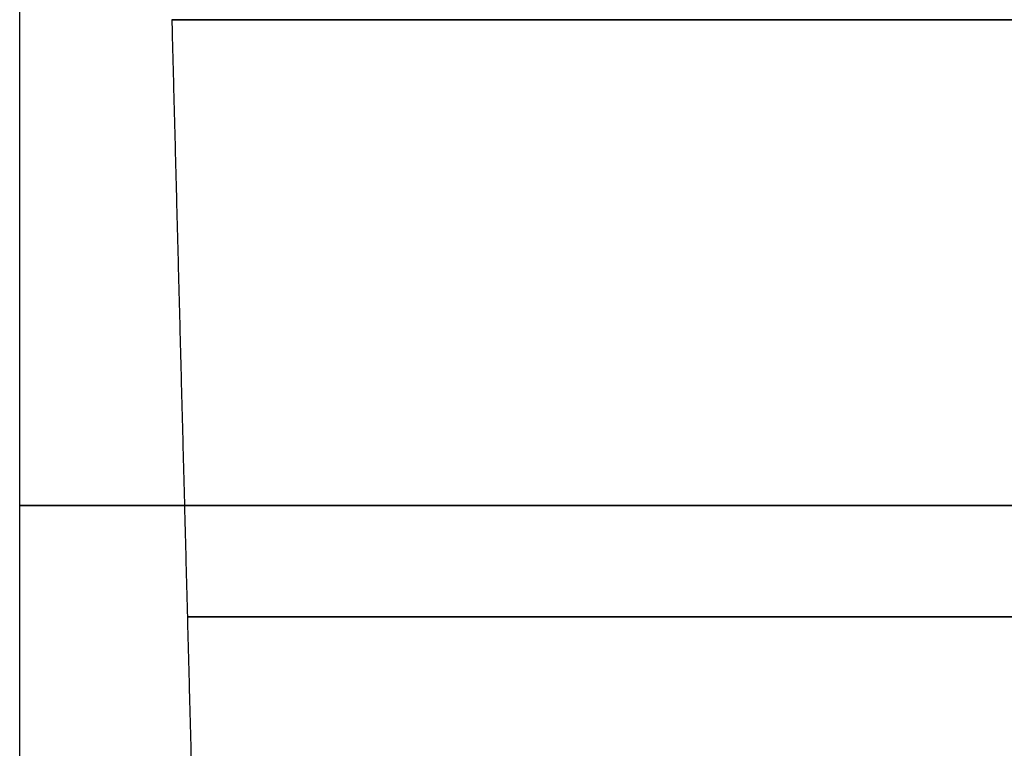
# Model space of a CAD drawing. Header units: centimetres. Extents: x -10 to 8.9, y -29.1 to -8.
# Tile 226 of 256: x 3.4 to 4.5, y -11.8 to -11. Entities that reach past the tile are written whole.
import ezdxf

# ---------------------------------------------------------------- set-up
doc = ezdxf.new("R2010")
doc.units = ezdxf.units.CM
doc.layers.add('Default', color=7, linetype='Continuous', true_color=0x000000)

msp = doc.modelspace()

# ---------------------------------------------------------------- linework, layer by layer
at = {"layer": 'Default', "extrusion": (0, -1, 0)}
for centre, radius, start, end in [((5.45, 3.45, 10.985), 1.8927, 0, 180), ((5.45, 3.45, 10.985), 1.8927, 180, 264.9645), ((5.45, 3.45, 11.535), 2.065, 180, 270), ((5.45, 3.45, 11.535), 2.065, 0, 180)]:
    msp.add_arc(centre, radius, start, end, dxfattribs=at)
at = {"layer": 'Default', "extrusion": (0, 1, 0)}
for start, end in [(0, 180), (180, 0)]:
    msp.add_arc((-5.45, 3.45, -11.6613), 1.875, start, end, dxfattribs=at)
at = {"layer": 'Default'}
for points in [[(3.385, -12.615, 3.45), (3.385, -11.535, 3.45), (3.385, -10.455, 3.45)], [(3.5573, -10.985, 3.45), (3.5723, -11.5613, 3.45), (3.5874, -12.1376, 3.45)]]:
    msp.add_open_spline(points, degree=2, dxfattribs=at)

doc.saveas('drawing.dxf')
